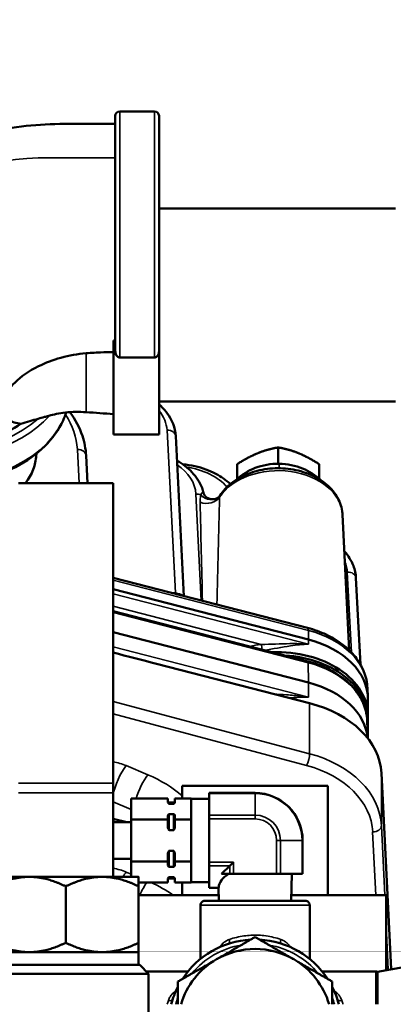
# Model space of a CAD drawing. Header units: inches. Extents: x 1 to 271, y 5 to 171.
# Tile 17 of 256: x 49.91 to 52.48, y 61.5 to 68.26. Entities that reach past the tile are written whole.
import ezdxf

# ---------------------------------------------------------------- set-up
doc = ezdxf.new("R2010")
doc.units = ezdxf.units.IN
doc.header["$LTSCALE"] = 8
doc.header["$MEASUREMENT"] = 0
for name, color, linetype, lineweight in [('Dimension (ANSI)', 7, 'Continuous', 25), ('Visible (ANSI)', 7, 'Continuous', 50), ('Visible Narrow (ANSI)', 7, 'Continuous', 35)]:
    doc.layers.add(name, color=color, linetype=linetype, lineweight=lineweight)
doc.styles.add('Dimension Text', font='tahoma.ttf')
doc.dimstyles.new('Dual Dimension', dxfattribs={"dimscale": 8, "dimtxt": 0.12, "dimasz": 0.098425, "dimexe": 0.125, "dimexo": 0.0625, "dimgap": 0.031496, "dimtad": 0, "dimtih": 1, "dimtoh": 1, "dimrnd": 1e-08, "dimzin": 4, "dimdsep": 46, "dimtxsty": 'Dimension Text', "dimcen": 0.09, "dimdle": 0.393701, "dimclrd": 256, "dimclre": 256, "dimclrt": 256, "dimadec": 0, "dimazin": 1, "dimtfac": 1, "dimtofl": 0, "dimtmove": 0, "dimatfit": 3, "dimfxl": 1, "dimtolj": 1, "dimtzin": 4, "dimlwd": -1, "dimlwe": -1, "dimarcsym": 0})

# ---------------------------------------------------------------- blocks, each defined once
blk = doc.blocks.new('*D11')
at = {"layer": 'Defpoints', "color": 0, "transparency": 16777216}
for p in [(47.9226, 73.2495), (47.9226, 56.8715), (90.7326, 56.8715)]:
    blk.add_point(p, dxfattribs=at)
at = {"layer": 'Dimension (ANSI)', "transparency": 16777216}
for p, q in [((47.9226, 57.3715), (47.9226, 74.2495)), ((90.7326, 57.3715), (90.7326, 74.2495)), ((48.71, 73.2495), (64.7193, 73.2495)), ((89.9452, 73.2495), (74.2978, 73.2495))]:
    blk.add_line(p, q, dxfattribs=at)
for points in [[(48.71, 73.3807), (48.71, 73.1182), (47.9226, 73.2495)], [(89.9452, 73.3807), (89.9452, 73.1182), (90.7326, 73.2495)]]:
    blk.add_solid(points, dxfattribs=at)
at = {"layer": 'Dimension (ANSI)', "transparency": 16777216, "insert": (69.5085, 73.2495), "char_height": 0.96, "attachment_point": 5, "style": 'Dimension Text'}
blk.add_mtext('\\A1;{\\H3.0x;(}\\S42.81^ 1087.4 mm;{\\H3.0x;)}', dxfattribs=at)

msp = doc.modelspace()

# ---------------------------------------------------------------- linework, layer by layer
at = {"layer": 'Visible (ANSI)'}
for p, q in [((50.8378, 67.6318), (50.5978, 67.6318)), ((50.5678, 67.6018), (50.5678, 65.9853)), ((50.8678, 65.9853), (50.8678, 67.6018)), ((50.8678, 66.967), (52.4918, 66.967)), ((50.5558, 66.0593), (50.5678, 66.0593)), ((50.5558, 66.0593), (50.5558, 65.4135)), ((50.5978, 65.9436), (50.8378, 65.9436)), ((50.8678, 65.9853), (50.8678, 65.4135)), ((50.8678, 65.641), (52.4918, 65.641)), ((50.8678, 65.4135), (50.5558, 65.4135)), ((51.0391, 64.3043), (50.9829, 65.4029)), ((51.6858, 65.2134), (51.6858, 65.3254)), ((50.3672, 65.2704), (50.3769, 65.079)), ((51.4048, 65.1095), (51.4048, 65.2106)), ((51.9668, 65.1104), (51.9668, 65.2106)), ((50.5526, 65.079), (49.9026, 65.079)), ((50.5526, 63.0211), (50.5526, 65.079)), ((52.1276, 64.8644), (52.1736, 63.9336)), ((51.2717, 64.4838), (51.2717, 64.4838)), ((50.5526, 64.4295), (51.8882, 64.0857)), ((52.2204, 64.4289), (52.2508, 63.8356)), ((50.5526, 64.3514), (51.8949, 64.006)), ((50.5526, 64.2), (51.8902, 63.8557)), ((51.8949, 63.7108), (50.5526, 64.0562)), ((51.9019, 63.5693), (50.8506, 63.8399)), ((52.2992, 63.6744), (52.3024, 63.6093)), ((52.3028, 63.594), (52.3028, 63.4809)), ((52.2997, 63.5244), (52.3007, 63.543)), ((52.2974, 63.4497), (52.302, 63.3273)), ((52.3028, 63.4809), (52.3028, 63.4597)), ((52.3028, 63.4597), (52.3028, 63.3262)), ((52.4615, 61.7417), (52.3949, 63.0895)), ((50.5526, 62.9539), (50.5526, 63.0211)), ((50.5526, 62.3765), (50.5526, 62.9539)), ((52.0276, 63.0015), (51.0276, 63.0015)), ((51.0276, 62.9152), (51.0276, 63.0015)), ((51.2126, 62.9487), (51.2126, 62.9527)), ((51.2126, 62.9527), (51.5276, 62.9527)), ((51.2126, 62.9487), (51.2126, 62.8746)), ((52.0276, 62.2515), (52.0276, 63.0015)), ((50.6776, 62.9152), (50.6776, 62.7709)), ((50.6776, 62.9152), (50.9276, 62.9152)), ((50.9276, 62.9152), (50.9276, 62.894)), ((50.9676, 62.8865), (50.9376, 62.8865)), ((50.9676, 62.8787), (50.9376, 62.8787)), ((50.9776, 62.9152), (50.9776, 62.894)), ((50.9776, 62.9152), (51.0876, 62.9152)), ((51.0876, 62.9152), (51.0876, 62.913)), ((51.0876, 62.7731), (51.0876, 62.913)), ((51.2126, 62.913), (51.0876, 62.913)), ((51.2126, 62.8746), (51.2126, 62.8006)), ((50.5526, 62.7749), (50.6467, 62.7515)), ((50.5526, 62.7515), (50.6776, 62.7515)), ((50.6776, 62.7709), (50.6776, 62.4822)), ((50.6776, 62.7709), (50.9276, 62.7709)), ((50.9276, 62.792), (50.9276, 62.7709)), ((50.9276, 62.7709), (50.9276, 62.7285)), ((50.9676, 62.8073), (50.9376, 62.8073)), ((50.9776, 62.792), (50.9776, 62.7709)), ((50.9776, 62.7709), (50.9776, 62.7285)), ((50.9776, 62.7709), (51.0876, 62.7709)), ((51.0876, 62.7731), (51.0876, 62.7709)), ((51.0876, 62.7709), (51.0876, 62.7665)), ((51.0876, 62.4866), (51.0876, 62.7665)), ((51.2126, 62.7746), (51.2126, 62.8006)), ((51.2126, 62.7746), (51.2126, 62.6265)), ((50.9676, 62.6979), (50.9376, 62.6979)), ((51.2126, 62.6265), (51.2126, 62.4784)), ((51.8537, 62.3965), (51.8537, 62.6265)), ((50.9676, 62.5551), (50.9376, 62.5551)), ((50.5526, 62.5015), (50.6776, 62.5015)), ((50.6776, 62.4822), (50.6776, 62.3765)), ((50.6776, 62.4822), (50.9276, 62.4822)), ((50.9276, 62.5245), (50.9276, 62.4822)), ((50.9276, 62.4822), (50.9276, 62.461)), ((50.9776, 62.5245), (50.9776, 62.4822)), ((50.9776, 62.4822), (51.0876, 62.4822)), ((50.9776, 62.4822), (50.9776, 62.461)), ((51.0876, 62.4866), (51.0876, 62.4822)), ((51.0876, 62.4822), (51.0876, 62.48)), ((51.0876, 62.34), (51.0876, 62.48)), ((51.2126, 62.4524), (51.2126, 62.4784)), ((51.3795, 62.4784), (51.3535, 62.4524)), ((50.9676, 62.4457), (50.9376, 62.4457)), ((51.2126, 62.4524), (51.2126, 62.3784)), ((51.2976, 62.3965), (51.3535, 62.4524)), ((49.9776, 62.3765), (49.7276, 62.3765)), ((50.4776, 62.3765), (49.9776, 62.3765)), ((50.7276, 62.3765), (50.4776, 62.3765)), ((50.7276, 62.3378), (50.9276, 62.3378)), ((50.9276, 62.359), (50.9276, 62.3378)), ((50.9676, 62.3743), (50.9376, 62.3743)), ((50.9676, 62.3665), (50.9376, 62.3665)), ((50.9776, 62.359), (50.9776, 62.3378)), ((50.9776, 62.3378), (51.0876, 62.3378)), ((51.0276, 62.2515), (51.0276, 62.3378)), ((51.0876, 62.34), (51.0876, 62.3378)), ((51.2126, 62.34), (51.0876, 62.34)), ((51.2126, 62.3784), (51.2126, 62.3044)), ((51.2976, 62.3965), (51.3535, 62.3965)), ((51.3795, 62.3965), (51.3535, 62.3965)), ((51.3795, 62.3965), (51.6756, 62.3965)), ((51.7016, 62.3965), (51.6756, 62.3965)), ((51.7016, 62.3965), (51.8497, 62.3965)), ((51.7757, 62.2115), (51.7804, 62.3965)), ((51.8537, 62.3965), (51.8497, 62.3965)), ((50.2276, 62.3116), (50.2276, 61.9244)), ((50.7276, 62.3116), (50.7276, 61.9244)), ((51.2126, 62.3003), (51.2126, 62.3044)), ((51.2126, 62.3003), (51.2772, 62.3003)), ((51.2794, 62.2115), (51.2772, 62.3003)), ((50.7276, 62.2515), (51.2784, 62.2515)), ((51.8726, 62.2115), (51.1826, 62.2115)), ((51.7767, 62.2515), (52.4276, 62.2515)), ((52.4276, 62.2515), (52.4276, 61.7357)), ((51.1526, 61.8135), (51.1526, 62.1815)), ((51.9026, 61.8135), (51.9026, 62.1815)), ((49.7276, 61.8595), (49.9776, 61.8595)), ((49.9776, 61.8595), (50.4776, 61.8595)), ((50.4776, 61.8595), (50.7276, 61.8595)), ((50.7276, 61.8595), (50.7276, 61.7715)), ((49.7201, 61.7715), (50.7351, 61.7715)), ((50.7351, 61.7715), (50.7951, 61.7115)), ((52.367, 61.725), (52.5463, 61.7566)), ((50.7951, 61.7115), (49.6601, 61.7115)), ((51.0656, 61.7265), (50.7801, 61.7265)), ((50.7951, 61.7115), (50.7951, 61.2615)), ((52.3576, 61.7265), (51.9895, 61.7265)), ((52.367, 61.725), (52.367, 61.5015))]:
    msp.add_line(p, q, dxfattribs=at)
for centre, radius, start, end in [((50.5978, 67.6018), 0.03, 90, 180), ((50.8378, 67.6018), 0.03, 0, 90), ((51.1649, 64.5638), 0.08, 267.40415, 267.41111), ((51.5276, 62.6265), 0.3262, 0, 90), ((50.9376, 62.8965), 0.01, 180, 270), ((50.9676, 62.8965), 0.01, 270, 0), ((50.9376, 62.3565), 0.01, 90, 180), ((50.9676, 62.3565), 0.01, 0, 90), ((51.1826, 62.1815), 0.03, 89.9999, 180), ((51.8726, 62.1815), 0.03, 0, 90.0001), ((51.5276, 61.3515), 0.595, 92.96844, 147.03156), ((51.5276, 61.3515), 0.595, 32.96844, 87.03156), ((51.5276, 61.3515), 0.53, 60, 120), ((51.5276, 61.3515), 0.53, 120, 163.55954), ((51.5276, 61.3515), 0.53, 16.44046, 60), ((52.3576, 61.6965), 0.03, 71.69015, 90), ((51.5276, 61.3515), 0.595, 152.96844, 165.39814), ((51.5276, 61.3515), 0.595, 14.60186, 27.03156)]:
    msp.add_arc(centre, radius, start, end, dxfattribs=at)
for centre, major_axis, ratio, start_param, end_param in [((51.6828, 63.594), (0.62, 0), 0.707107, 0, 1.22173), ((50.8095, 63.7602), (-9.442, 2.4299), 0.008969, 4.71035, 4.741917), ((51.6828, 63.4809), (0.62, 0), 0.707107, 0, 1.629918), ((51.6828, 63.4597), (0.62, 0), 0.707107, 6.170637, 7.776636), ((51.6828, 63.2988), (0.62, 0), 0.707107, 0.066616, 1.22173), ((51.6454, 63.071), (0.75, 0), 0.707107, 0.034907, 1.22173), ((51.6828, 63.4809), (0.6144, 0), 0.707107, 5.424276, 5.424582), ((51.6828, 63.4809), (0.62, 0), 0.707107, 5.426242, 5.426545), ((51.6828, 63.4597), (0.62, 0), 0.707107, 5.46498, 5.465272), ((51.6828, 63.1379), (0.5838, 0), 0.707107, 6.028943, 6.029059), ((51.6828, 63.1379), (-0.5838, 0), 0.707107, 2.692654, 2.692661), ((51.6828, 63.1379), (0.62, 0), 0.707107, 5.978427, 5.978567), ((51.6828, 63.1167), (0.62, 0), 0.707107, 6.012568, 6.01272), ((51.6828, 63.1379), (-0.62, 0), 0.707107, 2.657133, 2.657135), ((51.5276, 62.2978), (0.2503, 0), 0.577414, 2.390024, 3.096462)]:
    msp.add_ellipse(centre, major_axis=major_axis, ratio=ratio, start_param=start_param, end_param=end_param, dxfattribs=at)
for points, knots in [([(48.5653, 65.8983), (48.5653, 65.9911), (48.5653, 66.0839), (48.5653, 66.1836), (48.5653, 66.1906), (48.5653, 66.2017), (48.5653, 66.2059), (48.5653, 66.2113), (48.5653, 66.2126), (48.5653, 66.2144), (48.5653, 66.215), (48.5653, 66.2159), (48.5653, 66.2161), (48.5653, 66.2211), (48.5654, 66.2288), (48.5657, 66.2536), (48.5665, 66.2722), (48.5712, 66.3465), (48.5789, 66.402), (48.6184, 66.5867), (48.6701, 66.713), (48.8106, 66.9397), (48.9008, 67.0431), (49.1182, 67.2308), (49.2509, 67.3139), (49.5479, 67.4489), (49.718, 67.4984), (50.0642, 67.5506), (50.2419, 67.5474), (50.4681, 67.5481), (50.5179, 67.5483), (50.5678, 67.5484)], [0, 0, 0, 0, 1, 1, 1.075, 1.075, 1.12, 1.12, 1.1335, 1.1335, 1.13975, 1.13975, 1.142875, 1.142875, 1.192876, 1.192876, 1.342913, 1.342913, 1.793946, 1.793946, 2.86993, 2.86993, 3.951644, 3.951644, 5.157489, 5.157489, 6.482522, 6.482522, 7.825877, 7.825877, 8.205865, 8.205865, 8.205865, 8.205865]), ([(49.9198, 65.4883), (49.8891, 65.4906), (49.8571, 65.5), (49.8064, 65.5413), (49.7974, 65.5646), (49.7887, 65.6063), (49.7923, 65.6344), (49.8181, 65.7007), (49.8454, 65.7382), (49.9207, 65.8121), (49.9745, 65.8501), (50.0879, 65.9064), (50.14, 65.926), (50.2503, 65.9564), (50.3085, 65.9668), (50.3678, 65.9721)], [0.000001, 0.000001, 0.000001, 0.000001, 0.406003, 0.406003, 0.80306, 0.80306, 1.416807, 1.416807, 2.230052, 2.230052, 3.187175, 3.187175, 3.892648, 3.892648, 4.61711, 4.61711, 4.61711, 4.61711]), ([(50.3678, 65.9721), (50.4043, 65.9753), (50.4446, 65.977), (50.496, 65.9788), (50.5259, 65.9793), (50.5558, 65.9801)], [-0.3937391, -0.3937391, -0.3937391, -0.3937391, -0.2287914, -0.2287914, -0.000001, -0.000001, -0.000001, -0.000001]), ([(50.5678, 65.9853), (50.5678, 65.982), (50.5681, 65.9787), (50.5697, 65.9693), (50.5718, 65.9635), (50.5767, 65.9552), (50.5793, 65.952), (50.5848, 65.9475), (50.5874, 65.9459), (50.5926, 65.944), (50.5952, 65.9436), (50.5978, 65.9436)], [-0.1383133, -0.1383133, -0.1383133, -0.1383133, -0.1165483, -0.1165483, -0.0734439, -0.0734439, -0.0424793, -0.0424793, -0.0198233, -0.0198233, 0, 0, 0, 0]), ([(50.8378, 65.9436), (50.8406, 65.9436), (50.8433, 65.9441), (50.8486, 65.9462), (50.8511, 65.9477), (50.8568, 65.9525), (50.8598, 65.9563), (50.8653, 65.967), (50.8672, 65.9742), (50.8678, 65.9829), (50.8678, 65.9841), (50.8678, 65.9853)], [-0.5508571, -0.5508571, -0.5508571, -0.5508571, -0.5296621, -0.5296621, -0.5067065, -0.5067065, -0.470275, -0.470275, -0.42007, -0.42007, -0.4123423, -0.4123423, -0.4123423, -0.4123423]), ([(49.9198, 65.4883), (49.864, 65.4504), (49.8005, 65.4183), (49.6592, 65.3668), (49.5822, 65.3487), (49.4012, 65.3266), (49.2982, 65.3284), (49.096, 65.3595), (48.9996, 65.3892), (48.8259, 65.4739), (48.7512, 65.5285), (48.6521, 65.637), (48.62, 65.6863), (48.5765, 65.7901), (48.5653, 65.8442), (48.5653, 65.8983)], [0.000001, 0.000001, 0.000001, 0.000001, 0.589181, 0.589181, 1.211498, 1.211498, 2.000359, 2.000359, 2.806729, 2.806729, 3.631161, 3.631161, 4.222207, 4.222207, 4.811857, 4.811857, 4.811857, 4.811857]), ([(50.2306, 65.5656), (50.2247, 65.5471), (50.2176, 65.5288), (50.1805, 65.4467), (50.1374, 65.3864), (50.0267, 65.2777), (49.9587, 65.2296), (49.8048, 65.1511), (49.7188, 65.1207), (49.5379, 65.0809), (49.443, 65.0714), (49.2538, 65.0744), (49.1596, 65.0868), (48.9812, 65.1323), (48.897, 65.1654), (48.7474, 65.2492), (48.682, 65.2999), (48.5771, 65.4138), (48.5374, 65.4769), (48.4929, 65.5966), (48.4828, 65.652), (48.4828, 65.7074)], [3.36282, 3.36282, 3.36282, 3.36282, 3.451279, 3.451279, 3.765784, 3.765784, 4.08695, 4.08695, 4.410616, 4.410616, 4.734564, 4.734564, 5.058462, 5.058462, 5.382415, 5.382415, 5.705932, 5.705932, 6.026367, 6.026367, 6.283185, 6.283185, 6.283185, 6.283185]), ([(50.8678, 65.6207), (50.8773, 65.6125), (50.8862, 65.604), (50.9256, 65.5629), (50.9499, 65.5258), (50.9753, 65.4596), (50.9815, 65.4312), (50.9829, 65.4029)], [1.1059121, 1.1059121, 1.1059121, 1.1059121, 1.2166438, 1.2166438, 1.6237937, 1.6237937, 1.9049516, 1.9049516, 1.9049516, 1.9049516]), ([(50.0375, 65.5224), (50.0186, 65.5169), (49.9996, 65.5113), (49.9596, 65.4996), (49.94, 65.4939), (49.9198, 65.4883)], [0.000001, 0.000001, 0.000001, 0.000001, 0.1558943, 0.1558943, 0.3166052, 0.3166052, 0.3166052, 0.3166052]), ([(50.1113, 65.5423), (50.1098, 65.5418), (50.1082, 65.5414), (50.0996, 65.5389), (50.0913, 65.5367), (50.0676, 65.5306), (50.0517, 65.5265), (50.0375, 65.5224)], [0.0291497, 0.0291497, 0.0291497, 0.0291497, 0.0497024, 0.0497024, 0.137141, 0.137141, 0.2816746, 0.2816746, 0.2816746, 0.2816746]), ([(50.3678, 65.5676), (50.3197, 65.5709), (50.2704, 65.57), (50.1836, 65.5604), (50.1442, 65.5522), (50.1113, 65.5423)], [0, 0, 0, 0, 0.3672267, 0.3672267, 0.7013098, 0.7013098, 0.7013098, 0.7013098]), ([(50.2566, 65.5678), (50.2941, 65.5167), (50.3229, 65.4616), (50.3561, 65.3611), (50.3648, 65.3157), (50.3672, 65.2703)], [6.605216, 6.605216, 6.605216, 6.605216, 7.21613, 7.21613, 7.691904, 7.691904, 7.691904, 7.691904]), ([(50.0255, 65.2822), (50.025, 65.25), (50.0193, 65.2177), (49.9975, 65.1532), (49.9809, 65.121), (49.9562, 65.0866), (49.9534, 65.0828), (49.9505, 65.079)], [-9.759907, -9.759907, -9.759907, -9.759907, -8.615659, -8.615659, -7.412371, -7.412371, -7.264694, -7.264694, -7.264694, -7.264694]), ([(50.9915, 65.2343), (51.0307, 65.2122), (51.0657, 65.1854), (51.1246, 65.1229), (51.1484, 65.0859), (51.1675, 65.0358), (51.171, 65.0245), (51.1738, 65.013)], [0.8456038, 0.8456038, 0.8456038, 0.8456038, 1.2230022, 1.2230022, 1.6285918, 1.6285918, 1.7440994, 1.7440994, 1.7440994, 1.7440994]), ([(51.0296, 65.2104), (51.0585, 65.2075), (51.0871, 65.2027), (51.1654, 65.1846), (51.2141, 65.1669), (51.2946, 65.1245), (51.3285, 65.1007), (51.3571, 65.0738)], [0.1767467, 0.1767467, 0.1767467, 0.1767467, 0.3981338, 0.3981338, 0.8041873, 0.8041873, 1.1561738, 1.1561738, 1.1561738, 1.1561738]), ([(51.287, 64.9954), (51.3071, 65.027), (51.3335, 65.0554), (51.3975, 65.1057), (51.4357, 65.1272), (51.5195, 65.1603), (51.5652, 65.1718), (51.6591, 65.1835), (51.7072, 65.1837), (51.8014, 65.1728), (51.8473, 65.1617), (51.9326, 65.1289), (51.9718, 65.1073), (52.0389, 65.055), (52.0669, 65.0245), (52.1071, 64.9587), (52.1202, 64.9237), (52.1264, 64.88), (52.1272, 64.8722), (52.1276, 64.8644)], [0.42377, 0.42377, 0.42377, 0.42377, 0.732053, 0.732053, 1.060618, 1.060618, 1.396374, 1.396374, 1.732787, 1.732787, 2.069195, 2.069195, 2.405032, 2.405032, 2.733787, 2.733787, 3.040737, 3.040737, 3.106665, 3.106665, 3.106665, 3.106665]), ([(51.3989, 65.104), (51.4341, 65.1374), (51.5242, 65.194), (51.6361, 65.214), (51.6922, 65.2133)], [0.6785932, 0.6785932, 0.6785932, 0.6785932, 1.1219974, 1.5707963, 1.5707963, 1.5707963, 1.5707963]), ([(51.6922, 65.2133), (51.7483, 65.2127), (51.8565, 65.1905), (51.9427, 65.1342), (51.9756, 65.1021)], [1.5707963, 1.5707963, 1.5707963, 1.5707963, 2.0195953, 2.4406088, 2.4406088, 2.4406088, 2.4406088]), ([(51.1744, 65.011), (51.1755, 65.0063), (51.1781, 65), (51.1869, 64.9886), (51.1926, 64.9833), (51.2062, 64.975), (51.214, 64.972), (51.2313, 64.9687), (51.2409, 64.9689), (51.2582, 64.9728), (51.2661, 64.9763), (51.2743, 64.9819), (51.276, 64.9833), (51.2776, 64.9847)], [0, 0, 0, 0, 0.0930921, 0.0930921, 0.1740491, 0.1740491, 0.2538269, 0.2538269, 0.3425602, 0.3425602, 0.4290321, 0.4290321, 0.4543211, 0.4543211, 0.4543211, 0.4543211]), ([(52.14, 64.6128), (52.1673, 64.5826), (52.1887, 64.5484), (52.2128, 64.4856), (52.219, 64.4572), (52.2204, 64.4288)], [1.25142, 1.25142, 1.25142, 1.25142, 1.6237881, 1.6237881, 1.9049495, 1.9049495, 1.9049495, 1.9049495]), ([(51.8882, 64.0857), (51.9331, 64.0742), (51.9762, 64.0588), (52.0567, 64.021), (52.0942, 63.9985), (52.1614, 63.9472), (52.1911, 63.9184), (52.2408, 63.8555), (52.2608, 63.8214), (52.2891, 63.7497), (52.2973, 63.7122), (52.2992, 63.6744)], [1.919862, 1.919862, 1.919862, 1.919862, 2.157223, 2.157223, 2.394583, 2.394583, 2.631944, 2.631944, 2.869304, 2.869304, 3.106665, 3.106665, 3.106665, 3.106665]), ([(51.8902, 63.8557), (51.9357, 63.844), (51.9794, 63.8284), (52.0606, 63.7901), (52.0981, 63.7674), (52.1649, 63.7161), (52.1941, 63.6874), (52.2426, 63.6253), (52.2618, 63.5919), (52.2885, 63.5223), (52.2961, 63.4861), (52.2974, 63.4497)], [1.919862, 1.919862, 1.919862, 1.919862, 2.15897, 2.15897, 2.398079, 2.398079, 2.637187, 2.637187, 2.876295, 2.876295, 3.115404, 3.115404, 3.115404, 3.115404]), ([(50.9376, 62.8787), (50.9372, 62.8787), (50.9368, 62.8788), (50.936, 62.8789), (50.9355, 62.8791), (50.9338, 62.8798), (50.9328, 62.8808), (50.9288, 62.8853), (50.9276, 62.89), (50.9276, 62.894)], [0.14807199, 0.14807199, 0.14807199, 0.14807199, 0.15080225, 0.15080225, 0.15436877, 0.15436877, 0.16837926, 0.16837926, 0.22903678, 0.22903678, 0.22903678, 0.22903678]), ([(50.9776, 62.894), (50.9776, 62.89), (50.9763, 62.8853), (50.9723, 62.8808), (50.9713, 62.8798), (50.9696, 62.8791), (50.9691, 62.8789), (50.9683, 62.8788), (50.9679, 62.8787), (50.9676, 62.8787)], [0.0671072, 0.0671072, 0.0671072, 0.0671072, 0.12776472, 0.12776472, 0.14177521, 0.14177521, 0.14534173, 0.14534173, 0.14807199, 0.14807199, 0.14807199, 0.14807199]), ([(50.9276, 62.792), (50.9276, 62.796), (50.9288, 62.8007), (50.9328, 62.8052), (50.9338, 62.8062), (50.9355, 62.807), (50.936, 62.8071), (50.9368, 62.8073), (50.9372, 62.8073), (50.9376, 62.8073)], [0.0671072, 0.0671072, 0.0671072, 0.0671072, 0.12776472, 0.12776472, 0.14177521, 0.14177521, 0.14534173, 0.14534173, 0.14807199, 0.14807199, 0.14807199, 0.14807199]), ([(50.9676, 62.8073), (50.9679, 62.8073), (50.9683, 62.8073), (50.9691, 62.8071), (50.9696, 62.807), (50.9713, 62.8062), (50.9723, 62.8052), (50.9763, 62.8007), (50.9776, 62.796), (50.9776, 62.792)], [0.14807199, 0.14807199, 0.14807199, 0.14807199, 0.15080225, 0.15080225, 0.15436877, 0.15436877, 0.16837926, 0.16837926, 0.22903678, 0.22903678, 0.22903678, 0.22903678]), ([(50.9376, 62.6979), (50.9372, 62.6979), (50.9368, 62.698), (50.936, 62.6983), (50.9355, 62.6986), (50.9338, 62.7002), (50.9328, 62.7021), (50.9288, 62.7111), (50.9276, 62.7205), (50.9276, 62.7285)], [-0.14807199, -0.14807199, -0.14807199, -0.14807199, -0.14534173, -0.14534173, -0.14177521, -0.14177521, -0.12776472, -0.12776472, -0.0671072, -0.0671072, -0.0671072, -0.0671072]), ([(50.9776, 62.7285), (50.9776, 62.7205), (50.9763, 62.7111), (50.9723, 62.7021), (50.9713, 62.7002), (50.9696, 62.6986), (50.9691, 62.6983), (50.9683, 62.698), (50.9679, 62.6979), (50.9676, 62.6979)], [0.0671072, 0.0671072, 0.0671072, 0.0671072, 0.12776472, 0.12776472, 0.14177521, 0.14177521, 0.14534173, 0.14534173, 0.14807199, 0.14807199, 0.14807199, 0.14807199]), ([(50.9276, 62.5245), (50.9276, 62.5325), (50.9288, 62.542), (50.9328, 62.5509), (50.9338, 62.5529), (50.9355, 62.5544), (50.936, 62.5547), (50.9368, 62.555), (50.9372, 62.5551), (50.9376, 62.5551)], [-0.22903678, -0.22903678, -0.22903678, -0.22903678, -0.16837926, -0.16837926, -0.15436877, -0.15436877, -0.15080225, -0.15080225, -0.14807199, -0.14807199, -0.14807199, -0.14807199]), ([(50.9676, 62.5551), (50.9679, 62.5551), (50.9683, 62.555), (50.9691, 62.5547), (50.9696, 62.5544), (50.9713, 62.5529), (50.9723, 62.5509), (50.9763, 62.542), (50.9776, 62.5325), (50.9776, 62.5245)], [0.14816316, 0.14816316, 0.14816316, 0.14816316, 0.15089341, 0.15089341, 0.15445994, 0.15445994, 0.16847043, 0.16847043, 0.22912794, 0.22912794, 0.22912794, 0.22912794]), ([(50.9376, 62.4457), (50.9372, 62.4457), (50.9368, 62.4458), (50.936, 62.4459), (50.9355, 62.4461), (50.9338, 62.4468), (50.9328, 62.4478), (50.9288, 62.4523), (50.9276, 62.457), (50.9276, 62.461)], [-0.14807199, -0.14807199, -0.14807199, -0.14807199, -0.14534173, -0.14534173, -0.14177521, -0.14177521, -0.12776472, -0.12776472, -0.0671072, -0.0671072, -0.0671072, -0.0671072]), ([(50.9776, 62.461), (50.9776, 62.4577), (50.9766, 62.4538), (50.9738, 62.4493), (50.9725, 62.4476), (50.9701, 62.4463), (50.9695, 62.446), (50.9685, 62.4458), (50.968, 62.4457), (50.9676, 62.4457)], [-0.22884865, -0.22884865, -0.22884865, -0.22884865, -0.17907666, -0.17907666, -0.15652094, -0.15652094, -0.15150259, -0.15150259, -0.14807199, -0.14807199, -0.14807199, -0.14807199]), ([(50.9276, 62.359), (50.9276, 62.363), (50.9288, 62.3677), (50.9328, 62.3722), (50.9338, 62.3732), (50.9355, 62.3739), (50.936, 62.3741), (50.9368, 62.3743), (50.9372, 62.3743), (50.9376, 62.3743)], [-0.22884865, -0.22884865, -0.22884865, -0.22884865, -0.16819113, -0.16819113, -0.15418064, -0.15418064, -0.15061412, -0.15061412, -0.14788386, -0.14788386, -0.14788386, -0.14788386]), ([(50.9676, 62.3743), (50.968, 62.3743), (50.9685, 62.3742), (50.9695, 62.374), (50.9701, 62.3737), (50.9725, 62.3724), (50.9738, 62.3707), (50.9766, 62.3662), (50.9776, 62.3623), (50.9776, 62.359)], [-0.14788386, -0.14788386, -0.14788386, -0.14788386, -0.14445325, -0.14445325, -0.1394349, -0.1394349, -0.11687918, -0.11687918, -0.0671072, -0.0671072, -0.0671072, -0.0671072]), ([(51.2775, 62.3044), (51.2775, 62.3037), (51.2774, 62.3031), (51.2772, 62.3011), (51.2772, 62.3003), (51.2772, 62.3003)], [-0.3832865, -0.3832865, -0.3832865, -0.3832865, -0.37383281, -0.37383281, -0.34516236, -0.34516236, -0.34516236, -0.34516236])]:
    msp.add_open_spline(points, degree=3, knots=knots, dxfattribs=at)
for points in [[(50.5558, 65.5543), (50.4932, 65.5589), (50.4305, 65.5634), (50.3678, 65.5676)], [(51.1744, 65.011), (51.1744, 65.011), (51.1744, 65.011), (51.1744, 65.0111)], [(51.2776, 64.9847), (51.2814, 64.988), (51.2847, 64.9918), (51.287, 64.9954)], [(52.0588, 63.1649), (52.0587, 63.1649), (52.0587, 63.1648), (52.0586, 63.1648)]]:
    msp.add_open_spline(points, degree=3, dxfattribs=at)
for points, weights in [([(51.6858, 65.3254), (51.6105, 65.3124), (51.5453, 65.2857)], [1, 1.0379548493, 1]), ([(51.8263, 65.2857), (51.7611, 65.3124), (51.6858, 65.3254)], [1, 1.0379548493, 1]), ([(51.5453, 65.2857), (51.4801, 65.2591), (51.4048, 65.2106)], [1, 1.0379548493, 1]), ([(51.9668, 65.2106), (51.8915, 65.2591), (51.8263, 65.2857)], [1, 1.0379548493, 1]), ([(49.9776, 62.3765), (49.8615, 62.3765), (49.7276, 62.3116)], [1, 1.0379548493, 1]), ([(50.2276, 62.3116), (50.0936, 62.3765), (49.9776, 62.3765)], [1, 1.0379548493, 1]), ([(50.4776, 62.3765), (50.3615, 62.3765), (50.2276, 62.3116)], [1, 1.0379548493, 1]), ([(50.7276, 62.3116), (50.5936, 62.3765), (50.4776, 62.3765)], [1, 1.0379548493, 1]), ([(50.7276, 62.3765), (50.7276, 62.3765), (50.7276, 62.3116)], [1, 1.0379548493, 1]), ([(51.2626, 61.8105), (51.3855, 61.8815), (51.5276, 61.9635)], [1.47284017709, 1.47284017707, 1.36709501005]), ([(51.5276, 61.9635), (51.6696, 61.8815), (51.7926, 61.8105)], [1.36709488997, 1.4728400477, 1.47284004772]), ([(49.7276, 61.9244), (49.8615, 61.8595), (49.9776, 61.8595)], [1, 1.0379548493, 1]), ([(49.9776, 61.8595), (50.0936, 61.8595), (50.2276, 61.9244)], [1, 1.0379548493, 1]), ([(50.2276, 61.9244), (50.3615, 61.8595), (50.4776, 61.8595)], [1, 1.0379548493, 1]), ([(50.4776, 61.8595), (50.5936, 61.8595), (50.7276, 61.9244)], [1, 1.0379548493, 1]), ([(50.7276, 61.9244), (50.7276, 61.8595), (50.7276, 61.8595)], [1, 1.0379548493, 1]), ([(50.9976, 61.6575), (51.1396, 61.7395), (51.2626, 61.8105)], [1.36709501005, 1.47284017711, 1.47284017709]), ([(51.7926, 61.8105), (51.9155, 61.7395), (52.0576, 61.6575)], [1.47284004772, 1.47284004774, 1.36709488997]), ([(50.9976, 61.5015), (50.9976, 61.5754), (50.9976, 61.6575)], [1.44447200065, 1.41806977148, 1.36709512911]), ([(52.0576, 61.6575), (52.0576, 61.5754), (52.0576, 61.5015)], [1.36709489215, 1.41806952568, 1.44447175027])]:
    msp.add_rational_spline(points, weights, degree=2, dxfattribs=at)
at = {"layer": 'Visible Narrow (ANSI)'}
for p, q in [((50.5978, 65.9436), (50.5978, 67.6318)), ((50.8378, 67.6318), (50.8378, 65.9436)), ((50.3678, 65.5676), (50.3678, 65.9721)), ((50.923, 65.4437), (50.9802, 64.3263)), ((50.3072, 65.3112), (50.3191, 65.079)), ((51.6922, 65.1822), (51.6922, 65.2133)), ((51.121, 65.0053), (51.1584, 64.2736)), ((51.1747, 64.9828), (51.1747, 64.9828)), ((51.1511, 64.8968), (51.1511, 64.8968)), ((51.1533, 64.8083), (51.1533, 64.8083)), ((51.2802, 64.8212), (51.2802, 64.8212)), ((51.1606, 64.5103), (51.1606, 64.5103)), ((51.2723, 64.5073), (51.2723, 64.5073)), ((52.1605, 64.4697), (52.1887, 63.9183)), ((50.5526, 64.4141), (51.8938, 64.069)), ((51.8944, 63.9752), (50.5526, 64.3206)), ((51.0328, 64.3075), (51.0328, 64.3075)), ((51.1652, 64.3167), (51.1652, 64.3167)), ((51.267, 64.3167), (51.2671, 64.3167)), ((50.5526, 64.2345), (51.5699, 63.9727)), ((51.1029, 64.2725), (51.1029, 64.2725)), ((50.5526, 64.1918), (51.8931, 63.8468)), ((51.8949, 64.006), (51.8938, 64.069)), ((51.6207, 63.9739), (51.6207, 63.9739)), ((51.8944, 63.9752), (51.8949, 64.006)), ((51.8936, 63.6113), (50.5526, 63.9564)), ((50.5526, 63.9139), (50.8506, 63.8399)), ((51.8931, 63.8468), (51.8949, 63.7108)), ((51.8949, 63.7108), (51.8936, 63.6113)), ((51.9019, 63.2225), (50.5526, 63.5819)), ((51.9019, 63.5693), (51.9019, 63.2225)), ((52.3013, 63.5642), (52.3028, 63.594)), ((52.3013, 63.511), (52.3013, 63.5642)), ((50.5526, 63.4957), (51.8814, 63.1418)), ((52.3013, 63.3442), (52.3013, 63.4295)), ((50.7914, 63.0776), (50.6427, 63.1404)), ((52.3949, 62.7273), (52.3949, 63.0895)), ((50.5526, 63.0211), (49.9026, 63.0211)), ((50.5526, 62.9539), (49.9026, 62.9539)), ((50.7339, 62.9784), (50.7339, 62.9784)), ((51.2126, 62.9487), (51.5276, 62.9487)), ((51.5276, 62.9487), (51.5276, 62.9527)), ((51.5276, 62.9487), (51.5276, 62.8006)), ((50.5526, 62.8924), (50.6776, 62.8396)), ((50.9376, 62.8787), (50.9376, 62.8865)), ((50.9676, 62.8865), (50.9676, 62.8787)), ((50.5526, 62.758), (50.5788, 62.7515)), ((50.5621, 62.7515), (50.5526, 62.7541)), ((50.9376, 62.8073), (50.9376, 62.6979)), ((50.9676, 62.8073), (50.9676, 62.6979)), ((51.2126, 62.8006), (51.5276, 62.8006)), ((51.2126, 62.7746), (51.5276, 62.7746)), ((51.5276, 62.7746), (51.5276, 62.8006)), ((52.3349, 62.6849), (52.3556, 62.2515)), ((52.4176, 62.2515), (52.3949, 62.7273)), ((51.6756, 62.6265), (51.7016, 62.6265)), ((51.6756, 62.3965), (51.6756, 62.6265)), ((51.7016, 62.6265), (51.8497, 62.6265)), ((51.7016, 62.3965), (51.7016, 62.6265)), ((51.8497, 62.6265), (51.8537, 62.6265)), ((51.8497, 62.3965), (51.8497, 62.6265)), ((50.9376, 62.5551), (50.9376, 62.4457)), ((50.9676, 62.5551), (50.9676, 62.4457)), ((51.2126, 62.4784), (51.3795, 62.4784)), ((51.3795, 62.3965), (51.3795, 62.4784)), ((50.6776, 62.3952), (50.6427, 62.4099)), ((51.2126, 62.4524), (51.3535, 62.4524)), ((51.3535, 62.3965), (51.3535, 62.4524)), ((50.9376, 62.3665), (50.9376, 62.3743)), ((50.9676, 62.3743), (50.9676, 62.3665)), ((51.2126, 62.3044), (51.2775, 62.3044)), ((51.9026, 62.1815), (51.1526, 62.1815)), ((52.4421, 61.7382), (52.4276, 62.0432)), ((52.3576, 61.5015), (52.3576, 61.7265))]:
    msp.add_line(p, q, dxfattribs=at)
for centre, radius, start, end in [((51.5276, 62.6265), 0.3222, 0, 90), ((51.5276, 62.6265), 0.1741, 0, 90), ((51.5276, 62.6265), 0.1481, 0, 90), ((51.5276, 61.3515), 0.565, 99.72713, 140.27287), ((51.5276, 61.3515), 0.565, 39.72713, 80.27287), ((51.5276, 61.3515), 0.565, 159.72713, 164.60412), ((51.5276, 61.3515), 0.565, 15.39588, 20.27287)]:
    msp.add_arc(centre, radius, start, end, dxfattribs=at)
for centre, major_axis, ratio, start_param, end_param in [((49.3678, 65.8983), (-0.855, 0), 0.707107, 5.930929, 8.753913), ((49.3678, 65.8771), (-0.885, 0), 0.707107, 0, 2.580332), ((49.3678, 65.7074), (-0.885, 0), 0.707107, 0, 2.912958), ((49.3678, 65.2888), (0.94, 0), 0.682414, 0.034907, 0.421136), ((50.4832, 65.4332), (0.44, 0), 0.682414, 0.034907, 0.507427), ((50.4832, 65.34), (0.5, 0), 0.728836, 0.645646, 0.645833), ((50.923, 65.3998), (0.0599, 0.0031), 0.730909, 0, 1.533411), ((50.3072, 65.2673), (0.0599, 0.0031), 0.730909, 0, 1.533411), ((50.6812, 64.9948), (0.44, 0), 0.682414, 0.034907, 0.783586), ((50.9599, 64.8976), (0.44, 0), 0.682414, 0.548831, 1.351073), ((50.9599, 64.8537), (-0.5, 0), 0.685377, 4.445219, 4.462636), ((51.6858, 64.8535), (0.442, 0), 0.707107, 0.034928, 2.711529), ((51.121, 64.9614), (-0.0599, -0.0031), 0.730909, 4.070899, 4.675004), ((51.1932, 65.0158), (-0.1, 0.0018), 0.746537, 1.134722, 2.723805), ((51.2118, 65.0599), (0.0657, -0.0754), 0.835785, 4.803057, 6.284954), ((50.6812, 64.9016), (0.5, 0), 0.728836, 0.298357, 0.298428), ((50.6812, 64.9016), (0.5, 0), 0.728836, 0.239597, 0.239599), ((50.6812, 64.9509), (-0.5, 0), 0.685377, 3.332236, 3.332429), ((51.2736, 65.0168), (-0.1, 0.001), 0.736627, 1.205353, 1.205659), ((51.1849, 64.8145), (0.0857, -0.0515), 0.427609, 2.207057, 2.207072), ((51.2733, 64.972), (-0.1, 0.0001), 0.711171, 1.659361, 1.659372), ((51.1641, 64.7523), (0.1, -0.003), 0.670849, 1.701453, 1.701486), ((51.1588, 64.7544), (-0.0142, 0.0787), 0.175065, 2.190986, 2.191426), ((51.6858, 64.843), (0.4425, 0), 0.707107, 3.539106, 3.539144), ((51.6858, 64.8535), (0.442, 0), 0.707107, 3.53789, 3.537926), ((51.124, 64.7938), (-0.1401, 0.0002), 0.707105, 1.80335, 1.80341), ((51.1649, 64.5638), (-0.0462, -0.0653), 0.5, 0.882516, 0.882694), ((51.6858, 64.7884), (-0.5225, 0), 0.707107, 0.662074, 0.662105), ((51.7208, 64.4592), (0.44, 0), 0.682414, 0.034907, 0.281574), ((52.1605, 64.4258), (0.0599, 0.0031), 0.730909, 0, 1.533411), ((50.8375, 64.2357), (0.4096, 0.0033), 0.233134, 1.213209, 1.305376), ((50.9802, 64.3848), (-0.0063, -0.0798), 0.084117, 0.623713, 0.753813), ((51.8732, 64.0276), (0.015, 0.0581), 0.241845, 5.563775, 6.283185), ((51.6828, 63.6591), (0.6168, 0), 0.707107, 0.034928, 1.22173), ((51.6828, 63.5233), (-0.6455, 0), 0.707107, 4.888266, 5.016325), ((51.5699, 63.9515), (-0.0037, 0.0298), 0.123724, 4.183493, 5.490014), ((51.8825, 63.8257), (0.0077, 0.03), 0.241845, 5.555048, 6.283185), ((51.6828, 63.4383), (0.6148, 0), 0.707107, 0.026189, 1.22173), ((51.8814, 63.1827), (-0.0154, -0.058), 0.233383, 0.851279, 2.389274), ((51.6454, 62.7082), (-0.75, 0), 0.729824, 3.176499, 4.363323), ((50.4877, 62.9439), (-0.31, 0), 0.731799, 4.18879, 4.501731), ((51.6828, 63.5028), (-0.6155, 0), 0.707107, 2.24082, 2.241122), ((50.6427, 63.0108), (0.0739, 0.175), 0.341155, 0.891524, 2.140963), ((51.6454, 62.6673), (0.69, 0), 0.731799, 0.034907, 1.22173), ((50.7914, 62.948), (0.0739, 0.175), 0.341155, 0.891524, 1.900687), ((50.3514, 62.5199), (-0.88, 0), 0.731799, 3.836084, 4.18879), ((52.3349, 62.7258), (0.0599, 0.0029), 0.681583, 4.679876, 6.249454), ((50.4877, 62.2134), (-0.31, 0), 0.731799, 4.18879, 4.501731), ((50.6427, 62.2803), (-0.0739, -0.175), 0.341155, 4.033117, 4.28012), ((50.7914, 62.2175), (-0.0739, -0.175), 0.341155, 4.106899, 4.661872), ((50.3514, 61.7894), (-0.88, 0), 0.731799, 3.942024, 4.160823), ((50.5338, 62.1536), (-0.2709, 0.0041), 0.588464, 3.868758, 3.868859), ((50.5538, 62.2719), (0.179, -0.2531), 0.5, 1.181758, 1.181854), ((51.3369, 61.9467), (0.0092, -0.0286), 0.452995, 0.003458, 1.426717), ((51.7182, 61.9467), (-0.0092, -0.0286), 0.453004, 4.856477, 6.280236), ((50.9323, 61.5422), (0.0286, -0.0092), 0.45301, 4.856469, 6.277425), ((52.1228, 61.5422), (-0.0286, -0.0092), 0.452996, 0.003112, 1.426715)]:
    msp.add_ellipse(centre, major_axis=major_axis, ratio=ratio, start_param=start_param, end_param=end_param, dxfattribs=at)
for points, knots in [([(48.5653, 65.8983), (48.5653, 66.0043), (48.5653, 66.1104), (48.5653, 66.8224), (49.261, 67.3143), (50.2678, 67.3143), (50.4178, 67.3143), (50.5678, 67.3143)], [0.0737002, 0.0737002, 0.0737002, 0.0737002, 0.1842505, 0.1842505, 0.8157495, 0.8157495, 0.9262998, 0.9262998, 0.9262998, 0.9262998]), ([(51.155, 64.9984), (51.1545, 64.9964), (51.151, 64.9823), (51.1493, 64.9647), (51.1497, 64.9489)], [-0.2084602, -0.2084602, -0.2084602, -0.2084602, -0.1786803, 0, 0, 0, 0]), ([(51.1744, 65.0111), (51.1742, 65.0118), (51.174, 65.0126), (51.1737, 65.0132), (51.1729, 65.0153), (51.1717, 65.0168), (51.1702, 65.0175), (51.1701, 65.0175), (51.1701, 65.0176), (51.17, 65.0176), (51.1689, 65.018), (51.1677, 65.018), (51.1665, 65.0175), (51.1659, 65.0172), (51.1654, 65.0169), (51.1648, 65.0165), (51.1641, 65.0159), (51.1634, 65.0152), (51.1626, 65.0143), (51.1613, 65.0127), (51.16, 65.0105), (51.1587, 65.0078), (51.1574, 65.0052), (51.1562, 65.002), (51.155, 64.9984)], [-0.3810113, -0.3810113, -0.3810113, -0.3810113, -0.3508069, -0.3508069, -0.3508069, -0.260065, -0.260065, -0.260065, -0.2551323, -0.2551323, -0.2551323, -0.1913492, -0.1913492, -0.1913492, -0.1635436, -0.1635436, -0.1635436, -0.1275662, -0.1275662, -0.1275662, -0.0637831, -0.0637831, -0.0637831, -0.0000003, -0.0000003, -0.0000003, -0.0000003]), ([(51.0346, 64.3054), (51.0332, 64.3072), (51.0316, 64.3088), (51.0269, 64.3122), (51.0234, 64.3139), (51.0158, 64.3167), (51.0117, 64.3179), (51.0054, 64.3197), (51.0033, 64.3203), (50.9967, 64.3221), (50.992, 64.3234), (50.9849, 64.3252), (50.9825, 64.3258), (50.9802, 64.3263)], [0.0355711, 0.0355711, 0.0355711, 0.0355711, 0.0952647, 0.0952647, 0.1905294, 0.1905294, 0.2774445, 0.2774445, 0.317549, 0.317549, 0.4022983, 0.4022983, 0.4445685, 0.4445685, 0.4445685, 0.4445685]), ([(51.8944, 63.9752), (51.8941, 63.9752), (51.8939, 63.9753), (51.873, 63.9766), (51.831, 63.9782), (51.7243, 63.9788), (51.635, 63.9736), (51.5699, 63.9727)], [-0.8932982, -0.8932982, -0.8932982, -0.8932982, -0.8913809, -0.8913809, -0.7131047, -0.5348285, 0, 0, 0, 0]), ([(51.5892, 63.9332), (51.6505, 63.9415), (51.7342, 63.9585), (51.8336, 63.9709), (51.874, 63.9743), (51.8939, 63.9752), (51.8941, 63.9752), (51.8944, 63.9752)], [0.0380385, 0.0380385, 0.0380385, 0.0380385, 0.5348285, 0.7131047, 0.8913809, 0.8913809, 0.8932982, 0.8932982, 0.8932982, 0.8932982]), ([(51.8936, 63.6113), (51.8934, 63.6113), (51.8932, 63.6113), (51.8604, 63.6158), (51.8106, 63.6212), (51.7306, 63.6278), (51.6838, 63.6309), (51.6541, 63.6331)], [-0.7333518, -0.7333518, -0.7333518, -0.7333518, -0.7314921, -0.7314921, -0.4557729, -0.3179134, -0.0747618, -0.0747618, -0.0747618, -0.0747618]), ([(51.7646, 63.6046), (51.7755, 63.6056), (51.7863, 63.6066), (51.8245, 63.6095), (51.8515, 63.6109), (51.8829, 63.6113), (51.888, 63.6113), (51.8932, 63.6113), (51.8934, 63.6113), (51.8936, 63.6113)], [0.3657978, 0.3657978, 0.3657978, 0.3657978, 0.4557729, 0.4557729, 0.6866807, 0.6866807, 0.7314921, 0.7314921, 0.7333518, 0.7333518, 0.7333518, 0.7333518]), ([(52.2998, 63.5237), (52.3007, 63.5369), (52.3012, 63.5503), (52.3013, 63.5638), (52.3013, 63.564), (52.3013, 63.5642)], [-0.122757, -0.122757, -0.122757, -0.122757, 0, 0, 0.0019173, 0.0019173, 0.0019173, 0.0019173]), ([(52.3013, 63.5642), (52.3013, 63.564), (52.3013, 63.5638), (52.3012, 63.5567), (52.301, 63.5499), (52.3007, 63.543)], [-0.00191726, -0.00191726, -0.00191726, -0.00191726, 0, 0, 0.05940794, 0.05940794, 0.05940794, 0.05940794]), ([(51.2872, 61.8958), (51.2886, 61.8982), (51.29, 61.9005), (51.2916, 61.9027), (51.2954, 61.9083), (51.2998, 61.9137), (51.3049, 61.9188), (51.3055, 61.9193), (51.306, 61.9198), (51.3065, 61.9203), (51.3115, 61.925), (51.3172, 61.9295), (51.3234, 61.9335), (51.3245, 61.9342), (51.3255, 61.9348), (51.3266, 61.9355), (51.3335, 61.9396), (51.341, 61.9431), (51.3491, 61.9461), (51.3498, 61.9463), (51.3504, 61.9465), (51.351, 61.9467)], [0.1570184, 0.1570184, 0.1570184, 0.1570184, 0.25, 0.25, 0.25, 0.4774048, 0.4774048, 0.4774048, 0.5, 0.5, 0.5, 0.7133595, 0.7133595, 0.7133595, 0.75, 0.75, 0.75, 0.9820658, 0.9820658, 0.9820658, 0.9999998, 0.9999998, 0.9999998, 0.9999998]), ([(51.351, 61.9467), (51.3673, 61.9524), (51.384, 61.9573), (51.4008, 61.9613), (51.4176, 61.9654), (51.4345, 61.9687), (51.4514, 61.9711), (51.467, 61.9733), (51.4825, 61.9748), (51.498, 61.9757), (51.4994, 61.9758), (51.5008, 61.9758), (51.5022, 61.9759), (51.5174, 61.9766), (51.5327, 61.9767), (51.5479, 61.9761), (51.5496, 61.9761), (51.5512, 61.976), (51.5529, 61.9759), (51.5688, 61.9752), (51.5846, 61.9737), (51.6005, 61.9715), (51.6016, 61.9714), (51.6026, 61.9712), (51.6037, 61.9711), (51.6206, 61.9687), (51.6375, 61.9654), (51.6543, 61.9613), (51.6711, 61.9573), (51.6878, 61.9524), (51.7041, 61.9467)], [0, 0, 0, 0, 0.142857, 0.142857, 0.142857, 0.285714, 0.285714, 0.285714, 0.416766, 0.416766, 0.416766, 0.428571, 0.428571, 0.428571, 0.557493, 0.557493, 0.557493, 0.571429, 0.571429, 0.571429, 0.705433, 0.705433, 0.705433, 0.714286, 0.714286, 0.714286, 0.857143, 0.857143, 0.857143, 1, 1, 1, 1]), ([(51.7041, 61.9467), (51.7122, 61.9439), (51.7197, 61.9406), (51.7267, 61.9365), (51.7273, 61.9362), (51.7278, 61.9359), (51.7284, 61.9356), (51.7345, 61.9319), (51.7402, 61.9278), (51.7453, 61.9234), (51.7464, 61.9224), (51.7475, 61.9214), (51.7485, 61.9204), (51.7538, 61.9154), (51.7583, 61.9101), (51.7622, 61.9046), (51.7627, 61.904), (51.7631, 61.9034), (51.7635, 61.9028), (51.7651, 61.9005), (51.7665, 61.8982), (51.7679, 61.8958)], [0, 0, 0, 0, 0.2314996, 0.2314996, 0.2314996, 0.25, 0.25, 0.25, 0.4548875, 0.4548875, 0.4548875, 0.5, 0.5, 0.5, 0.7253039, 0.7253039, 0.7253039, 0.75, 0.75, 0.75, 0.8432851, 0.8432851, 0.8432851, 0.8432851]), ([(50.9323, 61.528), (50.9356, 61.5374), (50.9434, 61.554), (50.9586, 61.5737), (50.9725, 61.5853), (50.981, 61.5905), (50.9832, 61.5918)], [0, 0, 0, 0, 0.25, 0.5, 0.75, 0.8416317, 0.8416317, 0.8416317, 0.8416317]), ([(52.0719, 61.5918), (52.0741, 61.5905), (52.0826, 61.5853), (52.0965, 61.5737), (52.1117, 61.554), (52.1195, 61.5374), (52.1228, 61.528)], [0.1583683, 0.1583683, 0.1583683, 0.1583683, 0.25, 0.5, 0.75, 0.9999999, 0.9999999, 0.9999999, 0.9999999])]:
    msp.add_open_spline(points, degree=3, knots=knots, dxfattribs=at)
for points in [[(51.265, 64.2461), (51.2723, 64.4939), (51.2784, 64.7398), (51.284, 64.9838)], [(51.284, 64.9838), (51.284, 64.9883), (51.2851, 64.9924), (51.287, 64.9954)], [(51.1497, 64.9489), (51.1555, 64.7238), (51.1611, 64.4981), (51.1662, 64.2716)], [(51.7222, 64.1131), (51.7223, 64.1131), (51.7225, 64.1131), (51.7226, 64.113)], [(50.9239, 61.5015), (50.9265, 61.5105), (50.9293, 61.5193), (50.9323, 61.528)], [(52.1228, 61.528), (52.1258, 61.5193), (52.1286, 61.5105), (52.1312, 61.5015)]]:
    msp.add_open_spline(points, degree=3, dxfattribs=at)

# ---------------------------------------------------------------- dimensions: what is measured, and where the dimension line sits
at = {"layer": 'Dimension (ANSI)'}
dim = msp.add_linear_dim(base=(47.9226, 73.2495), p1=(90.7326, 56.8715), p2=(47.9226, 56.8715), angle=180, text='{\\H3.0x;(}\\S<>^ 1087.4 mm;{\\H3.0x;)}', dimstyle='Dual Dimension', override={"dimgap": 0.031496, "dimtih": 0, "dimtoh": 0, "dimdec": 2, "dimpost": '\\X', "dimtol": 0, "dimlim": 0, "dimtp": 0, "dimtm": 0, "dimtdec": 2, "dimatfit": 1}, dxfattribs=at)
dim.commit()
dim.dimension.update_dxf_attribs({"geometry": '*D11', "text_midpoint": (69.5085, 73.2495), "dimtype": 160})

doc.saveas('drawing.dxf')
